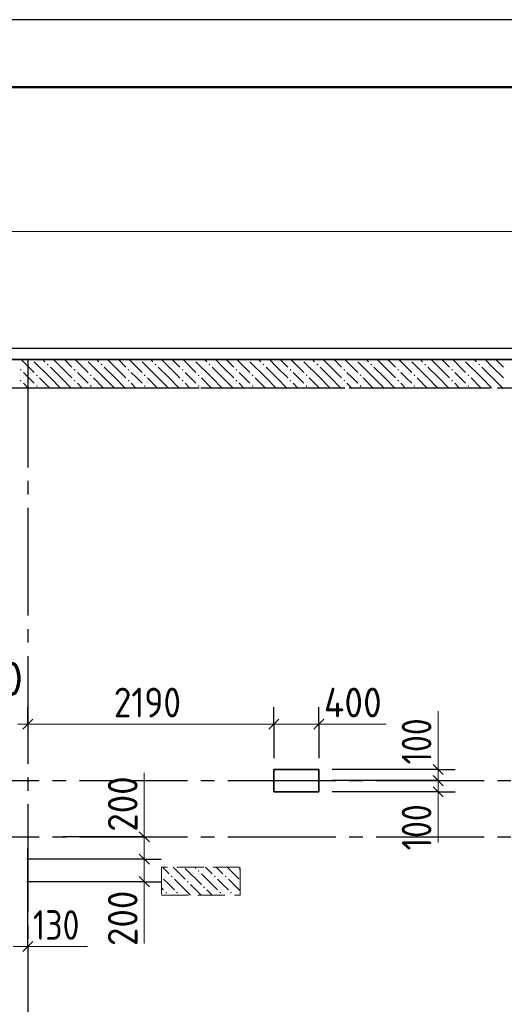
# Model space of a CAD drawing. Header units: millimetres. Extents: x 0 to 50400, y 0 to 35640.
# Tile 10 of 19: x 12442 to 16756, y 26870 to 35640. Entities that reach past the tile are written whole.
import ezdxf

# ---------------------------------------------------------------- set-up
doc = ezdxf.new("R2010")
doc.units = ezdxf.units.MM
doc.linetypes.add('______2', pattern=[324, 240, -84])
doc.linetypes.add('______5', pattern=[1320, 960, -120, 120, -120])
for name, color, linetype, lineweight in [('Standard', 7, 'Continuous', 25), ('ЖБ Перекрытие верхний уровень', 7, 'Continuous', 35), ('ЖБ Пилон', 7, 'Continuous', 35), ('ЖБ Стена верхний уровень', 7, 'Continuous', 35), ('Общий01', 7, 'Continuous', 13), ('Примечания', 7, 'Continuous', 13), ('Размерная линия_ общее', 7, 'Continuous', 13)]:
    doc.layers.add(name, color=color, linetype=linetype, lineweight=lineweight)
doc.layers.add('Оси', color=7, linetype='______5', true_color=0x656565)
doc.styles.add('ISOCPEUR', font='txt')

msp = doc.modelspace()

# ---------------------------------------------------------------- hatches: boundary and pattern name
at = {"layer": 'ЖБ Пилон', "linetype": 'Continuous', "lineweight": 18, "transparency": 33554687}
for points in [[(14027.8, 28057.3), (14035.6, 28065.1), (14043.4, 28057.3), (14035.6, 28049.5)], [(13705.1, 28011.6), (13707.4, 28009.3), (13705.1, 28007)], [(13787.8, 28009.3), (13795.6, 28017.1), (13803.4, 28009.3), (13795.6, 28001.5)], [(14171.8, 28009.3), (14179.6, 28017.1), (14187.4, 28009.3), (14179.6, 28001.5)], [(14267.8, 28009.3), (14275.6, 28017.1), (14283.4, 28009.3), (14275.6, 28001.5)], [(13931.8, 27961.3), (13939.6, 27969.1), (13947.4, 27961.3), (13939.6, 27953.5)], [(14075.8, 27913.3), (14083.6, 27921.1), (14091.4, 27913.3), (14083.6, 27905.5)], [(13739.8, 27865.3), (13747.6, 27873.1), (13755.4, 27865.3), (13747.6, 27857.5)], [(13835.8, 27865.3), (13843.6, 27873.1), (13851.4, 27865.3), (13843.6, 27857.5)], [(14219.8, 27865.3), (14227.6, 27873.1), (14235.4, 27865.3), (14227.6, 27857.5)], [(14315.8, 27865.3), (14323.6, 27873.1), (14331.4, 27865.3), (14323.6, 27857.5)]]:
    msp.add_hatch(color=7, dxfattribs=at).paths.add_polyline_path(points, flags=16)
at = {"layer": 'ЖБ Стена верхний уровень', "linetype": 'Continuous', "lineweight": 18, "transparency": 33554687}
for points in [[(12550.5, 32612.4), (12547.6, 32609.5), (12544.7, 32612.4)], [(12683.8, 32569.3), (12691.6, 32577.1), (12699.4, 32569.3), (12691.6, 32561.5)], [(13030.5, 32612.4), (13027.6, 32609.5), (13024.7, 32612.4)], [(13163.8, 32569.3), (13171.6, 32577.1), (13179.4, 32569.3), (13171.6, 32561.5)], [(13510.5, 32612.4), (13507.6, 32609.5), (13504.7, 32612.4)], [(13643.8, 32569.3), (13651.6, 32577.1), (13659.4, 32569.3), (13651.6, 32561.5)], [(13990.5, 32612.4), (13987.6, 32609.5), (13984.7, 32612.4)], [(14123.8, 32569.3), (14131.6, 32577.1), (14139.4, 32569.3), (14131.6, 32561.5)], [(14470.5, 32612.4), (14467.6, 32609.5), (14464.7, 32612.4)], [(14603.8, 32569.3), (14611.6, 32577.1), (14619.4, 32569.3), (14611.6, 32561.5)], [(14950.5, 32612.4), (14947.6, 32609.5), (14944.7, 32612.4)], [(15083.8, 32569.3), (15091.6, 32577.1), (15099.4, 32569.3), (15091.6, 32561.5)], [(15430.5, 32612.4), (15427.6, 32609.5), (15424.7, 32612.4)], [(15563.8, 32569.3), (15571.6, 32577.1), (15579.4, 32569.3), (15571.6, 32561.5)], [(15910.5, 32612.4), (15907.6, 32609.5), (15904.7, 32612.4)], [(16043.8, 32569.3), (16051.6, 32577.1), (16059.4, 32569.3), (16051.6, 32561.5)], [(16390.5, 32612.4), (16387.6, 32609.5), (16384.7, 32612.4)], [(16523.8, 32569.3), (16531.6, 32577.1), (16539.4, 32569.3), (16531.6, 32561.5)], [(12443.8, 32521.3), (12451.6, 32529.1), (12459.4, 32521.3), (12451.6, 32513.5)], [(12587.8, 32473.3), (12595.6, 32481.1), (12603.4, 32473.3), (12595.6, 32465.5)], [(12923.8, 32521.3), (12931.6, 32529.1), (12939.4, 32521.3), (12931.6, 32513.5)], [(13067.8, 32473.3), (13075.6, 32481.1), (13083.4, 32473.3), (13075.6, 32465.5)], [(13403.8, 32521.3), (13411.6, 32529.1), (13419.4, 32521.3), (13411.6, 32513.5)], [(13547.8, 32473.3), (13555.6, 32481.1), (13563.4, 32473.3), (13555.6, 32465.5)], [(13883.8, 32521.3), (13891.6, 32529.1), (13899.4, 32521.3), (13891.6, 32513.5)], [(14027.8, 32473.3), (14035.6, 32481.1), (14043.4, 32473.3), (14035.6, 32465.5)], [(14363.8, 32521.3), (14371.6, 32529.1), (14379.4, 32521.3), (14371.6, 32513.5)], [(14507.8, 32473.3), (14515.6, 32481.1), (14523.4, 32473.3), (14515.6, 32465.5)], [(14843.8, 32521.3), (14851.6, 32529.1), (14859.4, 32521.3), (14851.6, 32513.5)], [(14987.8, 32473.3), (14995.6, 32481.1), (15003.4, 32473.3), (14995.6, 32465.5)], [(15323.8, 32521.3), (15331.6, 32529.1), (15339.4, 32521.3), (15331.6, 32513.5)], [(15467.8, 32473.3), (15475.6, 32481.1), (15483.4, 32473.3), (15475.6, 32465.5)], [(15803.8, 32521.3), (15811.6, 32529.1), (15819.4, 32521.3), (15811.6, 32513.5)], [(15947.8, 32473.3), (15955.6, 32481.1), (15963.4, 32473.3), (15955.6, 32465.5)], [(16283.8, 32521.3), (16291.6, 32529.1), (16299.4, 32521.3), (16291.6, 32513.5)], [(16427.8, 32473.3), (16435.6, 32481.1), (16443.4, 32473.3), (16435.6, 32465.5)], [(12443.8, 32425.3), (12451.6, 32433.1), (12459.4, 32425.3), (12451.6, 32417.5)], [(12587.8, 32377.3), (12595.6, 32385.1), (12603.4, 32377.3), (12595.6, 32369.5)], [(12923.8, 32425.3), (12931.6, 32433.1), (12939.4, 32425.3), (12931.6, 32417.5)], [(13067.8, 32377.3), (13075.6, 32385.1), (13083.4, 32377.3), (13075.6, 32369.5)], [(13403.8, 32425.3), (13411.6, 32433.1), (13419.4, 32425.3), (13411.6, 32417.5)], [(13547.8, 32377.3), (13555.6, 32385.1), (13563.4, 32377.3), (13555.6, 32369.5)], [(13883.8, 32425.3), (13891.6, 32433.1), (13899.4, 32425.3), (13891.6, 32417.5)], [(14027.8, 32377.3), (14035.6, 32385.1), (14043.4, 32377.3), (14035.6, 32369.5)], [(14363.8, 32425.3), (14371.6, 32433.1), (14379.4, 32425.3), (14371.6, 32417.5)], [(14507.8, 32377.3), (14515.6, 32385.1), (14523.4, 32377.3), (14515.6, 32369.5)], [(14843.8, 32425.3), (14851.6, 32433.1), (14859.4, 32425.3), (14851.6, 32417.5)], [(14987.8, 32377.3), (14995.6, 32385.1), (15003.4, 32377.3), (14995.6, 32369.5)], [(15323.8, 32425.3), (15331.6, 32433.1), (15339.4, 32425.3), (15331.6, 32417.5)], [(15467.8, 32377.3), (15475.6, 32385.1), (15483.4, 32377.3), (15475.6, 32369.5)], [(15803.8, 32425.3), (15811.6, 32433.1), (15819.4, 32425.3), (15811.6, 32417.5)], [(15947.8, 32377.3), (15955.6, 32385.1), (15963.4, 32377.3), (15955.6, 32369.5)], [(16283.8, 32425.3), (16291.6, 32433.1), (16299.4, 32425.3), (16291.6, 32417.5)], [(16427.8, 32377.3), (16435.6, 32385.1), (16443.4, 32377.3), (16435.6, 32369.5)]]:
    msp.add_hatch(color=7, dxfattribs=at).paths.add_polyline_path(points, flags=16)

# ---------------------------------------------------------------- linework, layer by layer
at = {"layer": 'Standard', "color": 7, "linetype": 'Continuous', "lineweight": 25, "transparency": 33554687}
msp.add_lwpolyline([(0, 0), (50400, 0), (50400, 35640), (0, 35640), (0, 0)], close=True, dxfattribs=at)
at = {"layer": 'Standard', "color": 7, "linetype": 'Continuous', "lineweight": 50, "transparency": 33554687}
msp.add_lwpolyline([(2400, 35040), (49800, 35040), (49800, 600), (2400, 600), (2400, 35040)], close=True, dxfattribs=at)
at = {"layer": 'Standard', "color": 254, "linetype": 'Continuous', "lineweight": -3, "true_color": 0xc4c4ff, "transparency": 33554687}
msp.add_lwpolyline([(8915.1, 10212.4), (40365.1, 10212.4), (40365.1, 32712.4), (8915.1, 32712.4), (8915.1, 10212.4)], dxfattribs=at)
at = {"layer": 'ЖБ Перекрытие верхний уровень', "color": 7, "linetype": 'Continuous', "lineweight": 35, "transparency": 33554687}
for p, q in [((23895.1, 32612.4), (9015.1, 32612.4)), ((15104.6, 28962.4), (14704.6, 28962.4)), ((14704.6, 28962.4), (14704.6, 28762.4)), ((15104.6, 28762.4), (15104.6, 28962.4)), ((14704.6, 28762.4), (15104.6, 28762.4))]:
    msp.add_line(p, q, dxfattribs=at)
at = {"layer": 'ЖБ Пилон', "color": 253, "linetype": '______2', "lineweight": 13, "true_color": 0xa0a0a0, "transparency": 33554687}
for p, q in [((14405.1, 28092.4), (13705.1, 28092.4)), ((13705.1, 28092.4), (13705.1, 27842.4)), ((14405.1, 27842.4), (14405.1, 28092.4)), ((13705.1, 27842.4), (14405.1, 27842.4))]:
    msp.add_line(p, q, dxfattribs=at)
at = {"layer": 'ЖБ Пилон', "color": 9, "linetype": 'Continuous', "lineweight": 18, "true_color": 0xc7c7c7, "transparency": 33554687}
for p, q in [((13712.5, 28092.4), (13771.6, 28033.3)), ((13808.5, 28092.4), (13915.6, 27985.3)), ((13915.6, 28081.3), (14059.6, 27937.3)), ((14011.6, 28081.3), (14000.5, 28092.4)), ((14096.5, 28092.4), (14155.6, 28033.3)), ((14192.5, 28092.4), (14251.6, 28033.3)), ((14288.5, 28092.4), (14395.6, 27985.3)), ((14395.6, 28081.3), (14405.1, 28071.8)), ((13771.6, 27937.3), (13723.6, 27985.3)), ((13819.6, 27985.3), (13962.5, 27842.4)), ((14059.6, 28033.3), (14203.6, 27889.3)), ((14251.6, 27937.3), (14203.6, 27985.3)), ((14299.6, 27985.3), (14405.1, 27879.8)), ((13705.1, 27907.8), (13723.6, 27889.3)), ((13819.6, 27889.3), (13771.6, 27937.3)), ((13963.6, 27937.3), (14058.5, 27842.4)), ((14154.5, 27842.4), (14107.6, 27889.3)), ((14299.6, 27889.3), (14251.6, 27937.3))]:
    msp.add_line(p, q, dxfattribs=at)
at = {"layer": 'ЖБ Стена верхний уровень', "color": 251, "linetype": '______2', "lineweight": -3, "true_color": 0x656565, "transparency": 33554687}
for p, q in [((27553, 32612.4), (9015.1, 32612.4)), ((9265.1, 32362.4), (27553, 32362.4))]:
    msp.add_line(p, q, dxfattribs=at)
at = {"layer": 'ЖБ Стена верхний уровень', "color": 9, "linetype": 'Continuous', "lineweight": 18, "true_color": 0xc7c7c7, "transparency": 33554687}
for p, q in [((12456.5, 32612.4), (12571.6, 32497.3)), ((12715.6, 32449.3), (12571.6, 32593.3)), ((12648.5, 32612.4), (12667.6, 32593.3)), ((12715.6, 32545.3), (12811.6, 32449.3)), ((12811.6, 32545.3), (12744.5, 32612.4)), ((12811.6, 32545.3), (12907.6, 32449.3)), ((12840.5, 32612.4), (12907.6, 32545.3)), ((12936.5, 32612.4), (13051.6, 32497.3)), ((13195.6, 32449.3), (13051.6, 32593.3)), ((13128.5, 32612.4), (13147.6, 32593.3)), ((13195.6, 32545.3), (13291.6, 32449.3)), ((13291.6, 32545.3), (13224.5, 32612.4)), ((13291.6, 32545.3), (13387.6, 32449.3)), ((13320.5, 32612.4), (13387.6, 32545.3)), ((13416.5, 32612.4), (13531.6, 32497.3)), ((13675.6, 32449.3), (13531.6, 32593.3)), ((13608.5, 32612.4), (13627.6, 32593.3)), ((13675.6, 32545.3), (13771.6, 32449.3)), ((13771.6, 32545.3), (13704.5, 32612.4)), ((13771.6, 32545.3), (13867.6, 32449.3)), ((13800.5, 32612.4), (13867.6, 32545.3)), ((13896.5, 32612.4), (14011.6, 32497.3)), ((14155.6, 32449.3), (14011.6, 32593.3)), ((14088.5, 32612.4), (14107.6, 32593.3)), ((14155.6, 32545.3), (14251.6, 32449.3)), ((14251.6, 32545.3), (14184.5, 32612.4)), ((14251.6, 32545.3), (14347.6, 32449.3)), ((14280.5, 32612.4), (14347.6, 32545.3)), ((14376.5, 32612.4), (14491.6, 32497.3)), ((14635.6, 32449.3), (14491.6, 32593.3)), ((14568.5, 32612.4), (14587.6, 32593.3)), ((14635.6, 32545.3), (14731.6, 32449.3)), ((14731.6, 32545.3), (14664.5, 32612.4)), ((14731.6, 32545.3), (14827.6, 32449.3)), ((14760.5, 32612.4), (14827.6, 32545.3)), ((14856.5, 32612.4), (14971.6, 32497.3)), ((15115.6, 32449.3), (14971.6, 32593.3)), ((15048.5, 32612.4), (15067.6, 32593.3)), ((15115.6, 32545.3), (15211.6, 32449.3)), ((15211.6, 32545.3), (15144.5, 32612.4)), ((15211.6, 32545.3), (15307.6, 32449.3)), ((15240.5, 32612.4), (15307.6, 32545.3)), ((15336.5, 32612.4), (15451.6, 32497.3)), ((15595.6, 32449.3), (15451.6, 32593.3)), ((15528.5, 32612.4), (15547.6, 32593.3)), ((15595.6, 32545.3), (15691.6, 32449.3)), ((15691.6, 32545.3), (15624.5, 32612.4)), ((15691.6, 32545.3), (15787.6, 32449.3)), ((15720.5, 32612.4), (15787.6, 32545.3)), ((15816.5, 32612.4), (15931.6, 32497.3)), ((16075.6, 32449.3), (15931.6, 32593.3)), ((16008.5, 32612.4), (16027.6, 32593.3)), ((16075.6, 32545.3), (16171.6, 32449.3)), ((16171.6, 32545.3), (16104.5, 32612.4)), ((16171.6, 32545.3), (16267.6, 32449.3)), ((16200.5, 32612.4), (16267.6, 32545.3)), ((16296.5, 32612.4), (16411.6, 32497.3)), ((16555.6, 32449.3), (16411.6, 32593.3)), ((16488.5, 32612.4), (16507.6, 32593.3)), ((16555.6, 32545.3), (16651.6, 32449.3)), ((16651.6, 32545.3), (16584.5, 32612.4)), ((16651.6, 32545.3), (16747.6, 32449.3)), ((16680.5, 32612.4), (16747.6, 32545.3)), ((12523.6, 32449.3), (12475.6, 32497.3)), ((12571.6, 32401.3), (12523.6, 32449.3)), ((12619.6, 32449.3), (12706.5, 32362.4)), ((12715.6, 32449.3), (12802.5, 32362.4)), ((12811.6, 32449.3), (12898.5, 32362.4)), ((13003.6, 32449.3), (12955.6, 32497.3)), ((13051.6, 32401.3), (13003.6, 32449.3)), ((13099.6, 32449.3), (13186.5, 32362.4)), ((13195.6, 32449.3), (13282.5, 32362.4)), ((13291.6, 32449.3), (13378.5, 32362.4)), ((13483.6, 32449.3), (13435.6, 32497.3)), ((13531.6, 32401.3), (13483.6, 32449.3)), ((13579.6, 32449.3), (13666.5, 32362.4)), ((13675.6, 32449.3), (13762.5, 32362.4)), ((13771.6, 32449.3), (13858.5, 32362.4)), ((13963.6, 32449.3), (13915.6, 32497.3)), ((14011.6, 32401.3), (13963.6, 32449.3)), ((14059.6, 32449.3), (14146.5, 32362.4)), ((14155.6, 32449.3), (14242.5, 32362.4)), ((14251.6, 32449.3), (14338.5, 32362.4)), ((14443.6, 32449.3), (14395.6, 32497.3)), ((14491.6, 32401.3), (14443.6, 32449.3)), ((14539.6, 32449.3), (14626.5, 32362.4)), ((14635.6, 32449.3), (14722.5, 32362.4)), ((14731.6, 32449.3), (14818.5, 32362.4)), ((14923.6, 32449.3), (14875.6, 32497.3)), ((14971.6, 32401.3), (14923.6, 32449.3)), ((15019.6, 32449.3), (15106.5, 32362.4)), ((15115.6, 32449.3), (15202.5, 32362.4)), ((15211.6, 32449.3), (15298.5, 32362.4)), ((15403.6, 32449.3), (15355.6, 32497.3)), ((15451.6, 32401.3), (15403.6, 32449.3)), ((15499.6, 32449.3), (15586.5, 32362.4)), ((15595.6, 32449.3), (15682.5, 32362.4)), ((15691.6, 32449.3), (15778.5, 32362.4)), ((15883.6, 32449.3), (15835.6, 32497.3)), ((15931.6, 32401.3), (15883.6, 32449.3)), ((15979.6, 32449.3), (16066.5, 32362.4)), ((16075.6, 32449.3), (16162.5, 32362.4)), ((16171.6, 32449.3), (16258.5, 32362.4)), ((16363.6, 32449.3), (16315.6, 32497.3)), ((16411.6, 32401.3), (16363.6, 32449.3)), ((16459.6, 32449.3), (16546.5, 32362.4)), ((16555.6, 32449.3), (16642.5, 32362.4)), ((16651.6, 32449.3), (16738.5, 32362.4)), ((12475.6, 32401.3), (12514.5, 32362.4)), ((12955.6, 32401.3), (12994.5, 32362.4)), ((13435.6, 32401.3), (13474.5, 32362.4)), ((13915.6, 32401.3), (13954.5, 32362.4)), ((14395.6, 32401.3), (14434.5, 32362.4)), ((14875.6, 32401.3), (14914.5, 32362.4)), ((15355.6, 32401.3), (15394.5, 32362.4)), ((15835.6, 32401.3), (15874.5, 32362.4)), ((16315.6, 32401.3), (16354.5, 32362.4))]:
    msp.add_line(p, q, dxfattribs=at)
at = {"layer": 'Оси', "color": 8, "linetype": '______5', "lineweight": -3, "transparency": 33554687}
for p, q in [((12515.1, 32612.4), (12515.1, 8317)), ((9015.1, 32362.4), (42963.2, 32362.4)), ((9015.1, 28862.4), (42963.2, 28862.4)), ((9015.1, 28362.4), (42963.2, 28362.4))]:
    msp.add_line(p, q, dxfattribs=at)
at = {"layer": 'Примечания', "color": 7, "linetype": 'Continuous', "lineweight": 13, "transparency": 33554687}
for p, q in [((16167, 28962.4), (16167, 29482.4)), ((15104.6, 29366.3), (15704.6, 29366.3)), ((13551.4, 28362.4), (13551.4, 28932.4)), ((16167, 28762.4), (16167, 28312.4)), ((13551.4, 27962.4), (13551.4, 27412.4)), ((12515.1, 27384.7), (13045.1, 27384.7))]:
    msp.add_line(p, q, dxfattribs=at)
at = {"layer": 'Размерная линия_ общее', "color": 7, "linetype": 'Continuous', "lineweight": 13, "transparency": 33554687}
for p, q in [((9015.1, 33754.6), (40265.1, 33754.6)), ((12515.1, 29366.3), (12425.1, 29366.3)), ((12515.1, 29366.3), (14704.6, 29366.3)), ((14704.6, 29366.3), (15104.6, 29366.3)), ((15104.6, 29366.3), (15194.6, 29366.3)), ((16167, 28962.4), (16167, 29052.4)), ((16167, 28862.4), (16167, 28962.4)), ((16167, 28762.4), (16167, 28862.4)), ((16167, 28762.4), (16167, 28672.4)), ((13551.4, 28362.4), (13551.4, 28452.4)), ((13551.4, 28162.4), (13551.4, 28362.4)), ((13551.4, 27962.4), (13551.4, 28162.4)), ((13551.4, 27962.4), (13551.4, 27872.4)), ((12385.1, 27384.7), (12515.1, 27384.7)), ((12515.1, 27384.7), (12605.1, 27384.7))]:
    msp.add_line(p, q, dxfattribs=at)
at = {"layer": 'Размерная линия_ общее', "color": 253, "linetype": 'Continuous', "lineweight": -3, "true_color": 0xa0a0a0, "transparency": 33554687}
for p, q in [((12515.1, 29366.3), (12515.1, 29516.3)), ((14704.6, 29366.3), (14704.6, 29516.3)), ((15104.6, 29366.3), (15104.6, 29516.3)), ((12515.1, 29366.3), (12515.1, 29216.3)), ((12515.1, 29366.3), (12515.1, 29358.5)), ((14704.6, 29366.3), (14704.6, 29216.3)), ((14704.6, 29366.3), (14704.6, 29062.4)), ((15104.6, 29366.3), (15104.6, 29216.3)), ((15104.6, 29366.3), (15104.6, 29062.4)), ((16167, 28962.4), (16017, 28962.4)), ((16167, 28962.4), (16317, 28962.4)), ((16167, 28862.4), (16017, 28862.4)), ((16167, 28862.4), (16317, 28862.4)), ((16167, 28762.4), (16017, 28762.4)), ((16167, 28762.4), (16317, 28762.4)), ((13551.4, 28362.4), (13401.4, 28362.4)), ((13551.4, 28362.4), (13701.4, 28362.4)), ((13551.4, 28162.4), (13401.4, 28162.4)), ((13551.4, 28162.4), (13701.4, 28162.4)), ((13551.4, 27962.4), (13401.4, 27962.4)), ((13551.4, 27962.4), (13701.4, 27962.4)), ((12515.1, 27384.7), (12515.1, 27534.7)), ((12515.1, 27384.7), (12515.1, 27234.7))]:
    msp.add_line(p, q, dxfattribs=at)
at = {"layer": 'Размерная линия_ общее', "color": 7, "linetype": 'Continuous', "lineweight": 25, "transparency": 33554687}
for p, q in [((12470.1, 29321.3), (12560.1, 29411.3)), ((14659.6, 29321.3), (14749.6, 29411.3)), ((15059.6, 29321.3), (15149.6, 29411.3)), ((16212, 28917.4), (16122, 29007.4)), ((16212, 28817.4), (16122, 28907.4)), ((16212, 28717.4), (16122, 28807.4)), ((13596.4, 28317.4), (13506.4, 28407.4)), ((13596.4, 28117.4), (13506.4, 28207.4)), ((13596.4, 27917.4), (13506.4, 28007.4)), ((12470.1, 27339.7), (12560.1, 27429.7))]:
    msp.add_line(p, q, dxfattribs=at)
at = {"layer": 'Размерная линия_ общее', "color": 253, "linetype": 'Continuous', "lineweight": -3, "true_color": 0xa0a0a0, "transparency": 33554687}
for points in [[(16167, 28962.4), (16146.6, 28962.4), (16146.6, 28962.4), (15224.6, 28962.4)], [(16167, 28862.4), (16146.6, 28862.4), (16146.6, 28862.4), (15224.6, 28862.4)], [(16167, 28762.4), (16146.6, 28762.4), (16146.6, 28762.4), (15224.6, 28762.4)], [(13551.4, 28362.4), (13531, 28362.4), (13531, 28362.4), (12828.3, 28362.4)], [(12515.1, 27384.7), (12515.1, 27405.1), (12515.1, 27405.1), (12515.1, 27651.7), (12515.1, 27651.7), (12515.1, 28262.4)], [(13551.4, 28162.4), (13531, 28162.4), (13531, 28162.4), (12505.1, 28162.4)], [(13551.4, 27962.4), (13531, 27962.4), (13531, 27962.4), (12505.1, 27962.4)]]:
    msp.add_lwpolyline(points, dxfattribs=at)

# ---------------------------------------------------------------- texts
at = {"layer": 'Общий01', "color": 7, "linetype": 'Continuous', "lineweight": 25, "transparency": 33554687, "insert": (11395.8, 29619.7), "char_height": 300, "width": 1281.437, "attachment_point": 7, "style": 'ISOCPEUR'}
msp.add_mtext('\\W0.95;-0.360', dxfattribs=at)
at = {"layer": 'Размерная линия_ общее', "color": 7, "linetype": 'Continuous', "lineweight": 25, "transparency": 33554687, "char_height": 264, "attachment_point": 7, "style": 'ISOCPEUR'}
for s, insert, width in [('\\W0.87;2190', (13279.9, 29426.3), 800.283), ('\\W0.92;400', (15149.6, 29426.3), 701.326), ('\\W0.83;130', (12560.1, 27444.7), 610.286)]:
    msp.add_mtext(s, dxfattribs=dict(at, insert=insert, width=width))
at = {"layer": 'Размерная линия_ общее', "color": 7, "linetype": 'Continuous', "lineweight": 25, "transparency": 33554687, "char_height": 264, "attachment_point": 7, "rotation": 90, "style": 'ISOCPEUR'}
for s, insert, width in [('\\W0.83;100', (16107, 29007.4), 610.286), ('\\W0.91;200', (13491.4, 28407.4), 674.386), ('\\W0.83;100', (16107, 28242.2), 610.286), ('\\W0.91;200', (13491.4, 27389.4), 674.386)]:
    msp.add_mtext(s, dxfattribs=dict(at, insert=insert, width=width))

doc.saveas('drawing.dxf')
